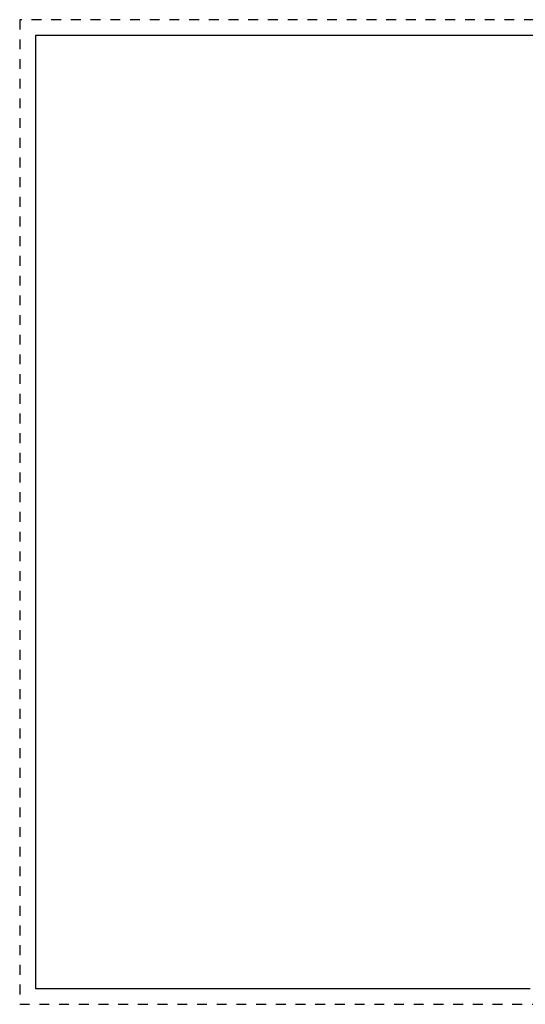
# Model space of a CAD drawing. Extents: x -98 to 248, y -55 to 13.
# Tile 24 of 117: x 58.26 to 63.39, y -30.47 to -20.47. Entities that reach past the tile are written whole.
import ezdxf

# ---------------------------------------------------------------- set-up
doc = ezdxf.new("R2010")
doc.units = 0
doc.header["$LTSCALE"] = 0.01
doc.linetypes.add('Traço ponto', pattern=[0.015875, 0.00635, -0.004763, 0, -0.004763])
doc.layers.add('ALVENARIA', color=253, linetype='Continuous')

# ---------------------------------------------------------------- blocks, each defined once
blk = doc.blocks.new('BASE 1')
at = {"layer": 'ALVENARIA', "linetype": 'Traço ponto'}
for p, q in [((0, 0), (0, -10)), ((20.02, 0), (0, 0)), ((0, -10), (5.66, -10))]:
    blk.add_line(p, q, dxfattribs=at)
at = {"layer": 'ALVENARIA'}
for p, q in [((20, -0.16), (0.16, -0.16)), ((0.16, -0.16), (0.16, -9.84)), ((0.16, -9.84), (5.18, -9.84))]:
    blk.add_line(p, q, dxfattribs=at)

msp = doc.modelspace()

# ---------------------------------------------------------------- block references
msp.add_blockref('BASE 1', (58.2596, -20.4723))

doc.saveas('drawing.dxf')
